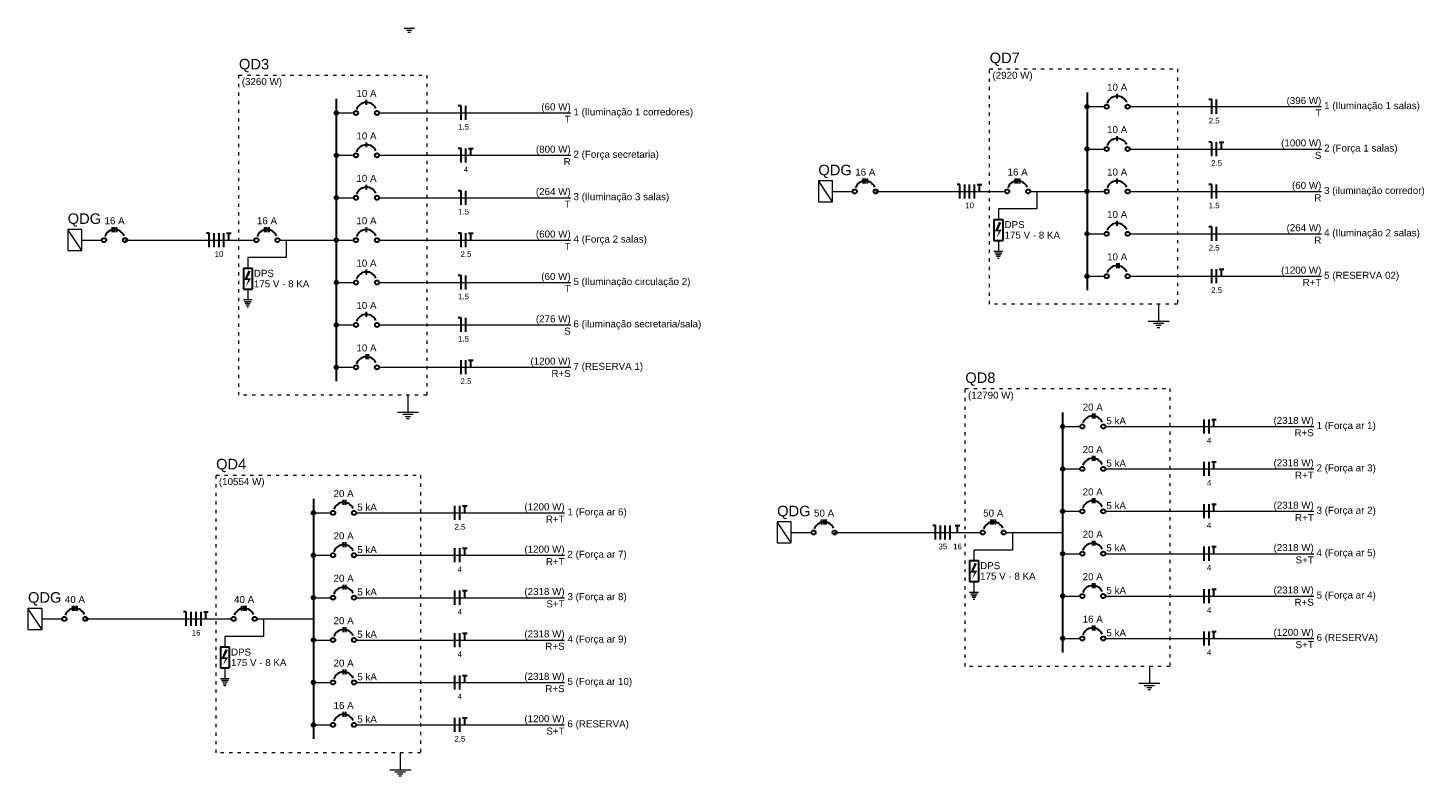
# Model space of a CAD drawing. Header units: metres. Extents: x -81 to 1042, y -541 to 334.
# Tile 51 of 130: x 359 to 401, y 60 to 82. Entities that reach past the tile are written whole.
import ezdxf

# ---------------------------------------------------------------- set-up
doc = ezdxf.new("R2010")
doc.units = ezdxf.units.M
doc.linetypes.add('DOT2', pattern=[3.175, 0, -3.175])
for name, color, linetype, lineweight in [('DI-Barramento', 6, 'Continuous', 30), ('DI-Disjuntor', 1, 'Continuous', 30), ('DI-Fios', 3, 'Continuous', 30), ('DI-Linhas do diagrama', 9, 'Continuous', 20), ('DI-Pontilhado', 7, 'Continuous', 20), ('DI-Textos do diagrama', 7, 'Continuous', 20), ('DI-Título do diagrama', 3, 'Continuous', 30)]:
    doc.layers.add(name, color=color, linetype=linetype, lineweight=lineweight)
doc.styles.add('Arial', font='arial.ttf', dxfattribs={"height": 0.025})

msp = doc.modelspace()

# ---------------------------------------------------------------- hatches: boundary and pattern name
at = {"layer": 'DI-Textos do diagrama', "linetype": 'Continuous'}
for points in [[(388.11, 76.375), (388.184, 76.344), (388.078, 76.134), (388.194, 76.134), (388.036, 75.88), (388.11, 76.083), (387.988, 76.083), (388.11, 76.375)], [(365.415, 74.904), (365.489, 74.872), (365.383, 74.662), (365.5, 74.662), (365.341, 74.408), (365.415, 74.612), (365.293, 74.612), (365.415, 74.904)], [(387.372, 66.066), (387.446, 66.035), (387.34, 65.825), (387.457, 65.825), (387.298, 65.571), (387.372, 65.774), (387.25, 65.774), (387.372, 66.066)], [(364.723, 63.455), (364.798, 63.424), (364.692, 63.214), (364.808, 63.214), (364.649, 62.96), (364.723, 63.163), (364.602, 63.163), (364.723, 63.455)]]:
    msp.add_hatch(color=256, dxfattribs=at).paths.add_polyline_path(points)

# ---------------------------------------------------------------- linework, layer by layer
at = {"layer": 'DI-Barramento', "linetype": 'Continuous'}
for p, q in [((368.078, 80.089), (368.078, 71.553)), ((390.773, 80.279), (390.773, 74.306)), ((390.036, 70.611), (390.036, 63.356)), ((367.387, 68), (367.387, 60.745))]:
    msp.add_line(p, q, dxfattribs=at)
at = {"layer": 'DI-Disjuntor', "linetype": 'Continuous'}
for p, q in [((368.989, 79.909), (368.989, 80.057)), ((391.684, 80.099), (391.684, 80.247)), ((368.989, 78.627), (368.989, 78.776)), ((391.684, 78.817), (391.684, 78.966)), ((368.989, 77.346), (368.989, 77.494)), ((384.006, 77.536), (384.006, 77.684)), ((384.07, 77.536), (384.07, 77.684)), ((384.133, 77.536), (384.133, 77.684)), ((388.613, 77.536), (388.613, 77.684)), ((388.676, 77.536), (388.676, 77.684)), ((388.74, 77.536), (388.74, 77.684)), ((391.684, 77.536), (391.684, 77.684)), ((361.311, 76.064), (361.311, 76.213)), ((361.375, 76.064), (361.375, 76.213)), ((361.438, 76.064), (361.438, 76.213)), ((365.918, 76.064), (365.918, 76.213)), ((365.981, 76.064), (365.981, 76.213)), ((366.045, 76.064), (366.045, 76.213)), ((368.989, 76.064), (368.989, 76.213)), ((387.961, 76.445), (388.226, 76.445)), ((387.961, 76.445), (387.961, 75.81)), ((388.226, 76.445), (388.226, 75.81)), ((391.684, 76.255), (391.684, 76.403)), ((387.961, 75.81), (388.226, 75.81)), ((365.267, 74.974), (365.531, 74.974)), ((365.267, 74.974), (365.267, 74.338)), ((365.531, 74.974), (365.531, 74.338)), ((368.989, 74.783), (368.989, 74.931)), ((391.684, 74.973), (391.684, 75.121)), ((391.747, 74.973), (391.747, 75.121)), ((365.267, 74.338), (365.531, 74.338)), ((368.989, 73.502), (368.989, 73.65)), ((368.989, 72.22), (368.989, 72.369)), ((369.053, 72.22), (369.053, 72.369)), ((390.946, 70.431), (390.946, 70.579)), ((391.01, 70.431), (391.01, 70.579)), ((390.946, 69.149), (390.946, 69.297)), ((391.01, 69.149), (391.01, 69.297)), ((368.298, 67.82), (368.298, 67.968)), ((368.361, 67.82), (368.361, 67.968)), ((390.946, 67.868), (390.946, 68.016)), ((391.01, 67.868), (391.01, 68.016)), ((382.76, 67.227), (382.76, 67.375)), ((382.824, 67.227), (382.824, 67.375)), ((382.887, 67.227), (382.887, 67.375)), ((387.875, 67.227), (387.875, 67.375)), ((387.939, 67.227), (387.939, 67.375)), ((388.002, 67.227), (388.002, 67.375)), ((368.298, 66.538), (368.298, 66.686)), ((368.361, 66.538), (368.361, 66.686)), ((390.946, 66.586), (390.946, 66.735)), ((391.01, 66.586), (391.01, 66.735)), ((387.224, 66.136), (387.489, 66.136)), ((387.224, 66.136), (387.224, 65.501)), ((387.489, 66.136), (387.489, 65.501)), ((368.298, 65.257), (368.298, 65.405)), ((368.361, 65.257), (368.361, 65.405)), ((387.224, 65.501), (387.489, 65.501)), ((390.946, 65.305), (390.946, 65.453)), ((391.01, 65.305), (391.01, 65.453)), ((360.112, 64.616), (360.112, 64.764)), ((360.175, 64.616), (360.175, 64.764)), ((360.239, 64.616), (360.239, 64.764)), ((365.226, 64.616), (365.226, 64.764)), ((365.29, 64.616), (365.29, 64.764)), ((365.354, 64.616), (365.354, 64.764)), ((368.298, 63.975), (368.298, 64.124)), ((368.361, 63.975), (368.361, 64.124)), ((390.946, 64.024), (390.946, 64.172)), ((391.01, 64.024), (391.01, 64.172)), ((364.575, 63.525), (364.84, 63.525)), ((364.575, 63.525), (364.575, 62.89)), ((364.84, 63.525), (364.84, 62.89)), ((364.575, 62.89), (364.84, 62.89)), ((368.298, 62.694), (368.298, 62.842)), ((368.361, 62.694), (368.361, 62.842)), ((368.298, 61.413), (368.298, 61.561)), ((368.361, 61.413), (368.361, 61.561))]:
    msp.add_line(p, q, dxfattribs=at)
for centre in [(368.671, 79.665), (369.307, 79.665), (391.366, 79.855), (392.002, 79.855), (368.671, 78.384), (369.307, 78.384), (391.366, 78.574), (392.002, 78.574), (368.671, 77.102), (369.307, 77.102), (383.752, 77.292), (384.387, 77.292), (388.359, 77.292), (388.994, 77.292), (391.366, 77.292), (392.002, 77.292), (361.057, 75.821), (361.693, 75.821), (365.664, 75.821), (366.299, 75.821), (368.671, 75.821), (369.307, 75.821), (391.366, 76.011), (392.002, 76.011), (368.671, 74.54), (369.307, 74.54), (391.366, 74.73), (392.002, 74.73), (368.671, 73.258), (369.307, 73.258), (368.671, 71.977), (369.307, 71.977), (390.629, 70.187), (391.264, 70.187), (390.629, 68.906), (391.264, 68.906), (367.98, 67.576), (368.615, 67.576), (390.629, 67.624), (391.264, 67.624), (382.506, 66.983), (383.142, 66.983), (387.621, 66.983), (388.256, 66.983), (367.98, 66.295), (368.615, 66.295), (390.629, 66.343), (391.264, 66.343), (367.98, 65.013), (368.615, 65.013), (390.629, 65.061), (391.264, 65.061), (359.857, 64.373), (360.493, 64.373), (364.972, 64.373), (365.608, 64.373), (367.98, 63.732), (368.615, 63.732), (390.629, 63.78), (391.264, 63.78), (367.98, 62.45), (368.615, 62.45), (367.98, 61.169), (368.615, 61.169)]:
    msp.add_circle(centre, 0.0635, dxfattribs=at)
for centre in [(391.684, 79.855), (368.989, 79.665), (391.684, 78.574), (368.989, 78.384), (384.07, 77.292), (388.676, 77.292), (391.684, 77.292), (368.989, 77.102), (391.684, 76.011), (361.375, 75.821), (365.981, 75.821), (368.989, 75.821), (391.684, 74.73), (368.989, 74.54), (368.989, 73.258), (368.989, 71.977), (390.946, 70.187), (390.946, 68.906), (368.298, 67.576), (390.946, 67.624), (382.824, 66.983), (387.939, 66.983), (368.298, 66.295), (390.946, 66.343), (368.298, 65.013), (390.946, 65.061), (360.175, 64.373), (365.29, 64.373), (368.298, 63.732), (390.946, 63.78), (368.298, 62.45), (368.298, 61.169)]:
    msp.add_arc(centre, 0.318, 25, 160, dxfattribs=at)
at = {"layer": 'DI-Fios', "linetype": 'Continuous'}
for p, q in [((394.543, 80.067), (394.458, 80.067)), ((394.543, 79.643), (394.543, 80.067)), ((394.691, 79.643), (394.691, 80.067)), ((371.848, 79.877), (371.764, 79.877)), ((371.848, 79.453), (371.848, 79.877)), ((371.997, 79.453), (371.997, 79.877)), ((394.543, 78.786), (394.458, 78.786)), ((394.543, 78.362), (394.543, 78.786)), ((394.691, 78.362), (394.691, 78.786)), ((394.772, 78.786), (394.907, 78.786)), ((394.84, 78.574), (394.84, 78.786)), ((371.848, 78.595), (371.764, 78.595)), ((371.848, 78.172), (371.848, 78.595)), ((371.997, 78.172), (371.997, 78.595)), ((372.077, 78.595), (372.213, 78.595)), ((372.145, 78.384), (372.145, 78.595)), ((386.929, 77.504), (386.844, 77.504)), ((386.929, 77.081), (386.929, 77.504)), ((387.077, 77.081), (387.077, 77.504)), ((387.225, 77.081), (387.225, 77.504)), ((387.374, 77.081), (387.374, 77.504)), ((387.454, 77.504), (387.59, 77.504)), ((387.522, 77.292), (387.522, 77.504)), ((394.543, 77.504), (394.458, 77.504)), ((394.543, 77.081), (394.543, 77.504)), ((394.691, 77.081), (394.691, 77.504)), ((371.848, 77.314), (371.764, 77.314)), ((371.848, 76.89), (371.848, 77.314)), ((371.997, 76.89), (371.997, 77.314)), ((394.543, 76.223), (394.458, 76.223)), ((394.543, 75.799), (394.543, 76.223)), ((394.691, 75.799), (394.691, 76.223)), ((364.234, 76.033), (364.149, 76.033)), ((364.234, 75.609), (364.234, 76.033)), ((364.382, 75.609), (364.382, 76.033)), ((364.531, 75.609), (364.531, 76.033)), ((364.679, 75.609), (364.679, 76.033)), ((364.759, 76.033), (364.895, 76.033)), ((364.827, 75.821), (364.827, 76.033)), ((371.848, 76.033), (371.764, 76.033)), ((371.848, 75.609), (371.848, 76.033)), ((371.997, 75.609), (371.997, 76.033)), ((372.077, 76.033), (372.213, 76.033)), ((372.145, 75.821), (372.145, 76.033)), ((394.543, 74.518), (394.543, 74.941)), ((394.691, 74.518), (394.691, 74.941)), ((394.772, 74.941), (394.907, 74.941)), ((394.84, 74.73), (394.84, 74.941)), ((371.848, 74.751), (371.764, 74.751)), ((371.848, 74.328), (371.848, 74.751)), ((371.997, 74.328), (371.997, 74.751)), ((371.848, 73.47), (371.764, 73.47)), ((371.848, 73.046), (371.848, 73.47)), ((371.997, 73.046), (371.997, 73.47)), ((371.848, 71.765), (371.848, 72.189)), ((371.997, 71.765), (371.997, 72.189)), ((372.077, 72.189), (372.213, 72.189)), ((372.145, 71.977), (372.145, 72.189)), ((394.314, 69.975), (394.314, 70.399)), ((394.462, 69.975), (394.462, 70.399)), ((394.543, 70.399), (394.678, 70.399)), ((394.61, 70.187), (394.61, 70.399)), ((394.314, 68.694), (394.314, 69.117)), ((394.462, 68.694), (394.462, 69.117)), ((394.543, 69.117), (394.678, 69.117)), ((394.61, 68.906), (394.61, 69.117)), ((371.665, 67.364), (371.665, 67.788)), ((371.813, 67.364), (371.813, 67.788)), ((371.894, 67.788), (372.029, 67.788)), ((371.962, 67.576), (371.962, 67.788)), ((394.314, 67.412), (394.314, 67.836)), ((394.462, 67.412), (394.462, 67.836)), ((394.543, 67.836), (394.678, 67.836)), ((394.61, 67.624), (394.61, 67.836)), ((386.191, 67.195), (386.107, 67.195)), ((386.191, 66.772), (386.191, 67.195)), ((386.34, 66.772), (386.34, 67.195)), ((386.488, 66.772), (386.488, 67.195)), ((386.636, 66.772), (386.636, 67.195)), ((386.791, 67.195), (386.926, 67.195)), ((386.859, 66.983), (386.859, 67.195)), ((371.665, 66.083), (371.665, 66.506)), ((371.813, 66.083), (371.813, 66.506)), ((371.894, 66.506), (372.029, 66.506)), ((371.962, 66.295), (371.962, 66.506)), ((394.314, 66.131), (394.314, 66.555)), ((394.462, 66.131), (394.462, 66.555)), ((394.543, 66.555), (394.678, 66.555)), ((394.61, 66.343), (394.61, 66.555)), ((371.665, 64.801), (371.665, 65.225)), ((371.813, 64.801), (371.813, 65.225)), ((371.894, 65.225), (372.029, 65.225)), ((371.962, 65.013), (371.962, 65.225)), ((394.314, 64.85), (394.314, 65.273)), ((394.462, 64.85), (394.462, 65.273)), ((394.543, 65.273), (394.678, 65.273)), ((394.61, 65.061), (394.61, 65.273)), ((363.543, 64.584), (363.458, 64.584)), ((363.543, 64.161), (363.543, 64.584)), ((363.691, 64.161), (363.691, 64.584)), ((363.839, 64.161), (363.839, 64.584)), ((363.987, 64.161), (363.987, 64.584)), ((364.068, 64.584), (364.203, 64.584)), ((364.136, 64.373), (364.136, 64.584)), ((371.665, 63.52), (371.665, 63.944)), ((371.813, 63.52), (371.813, 63.944)), ((371.894, 63.944), (372.029, 63.944)), ((371.962, 63.732), (371.962, 63.944)), ((394.314, 63.568), (394.314, 63.992)), ((394.462, 63.568), (394.462, 63.992)), ((394.543, 63.992), (394.678, 63.992)), ((394.61, 63.78), (394.61, 63.992)), ((371.665, 62.239), (371.665, 62.662)), ((371.813, 62.239), (371.813, 62.662)), ((371.894, 62.662), (372.029, 62.662)), ((371.962, 62.45), (371.962, 62.662)), ((371.665, 60.957), (371.665, 61.381)), ((371.813, 60.957), (371.813, 61.381)), ((371.894, 61.381), (372.029, 61.381)), ((371.962, 61.169), (371.962, 61.381))]:
    msp.add_line(p, q, dxfattribs=at)
at = {"layer": 'DI-Linhas do diagrama', "linetype": 'Continuous'}
for p, q in [((368.142, 79.665), (368.608, 79.665)), ((369.37, 79.665), (375.163, 79.665)), ((390.837, 79.855), (391.303, 79.855)), ((392.065, 79.855), (397.858, 79.855)), ((368.142, 78.384), (368.608, 78.384)), ((369.37, 78.384), (375.163, 78.384)), ((390.837, 78.574), (391.303, 78.574)), ((392.065, 78.574), (397.858, 78.574)), ((383.074, 77.61), (382.651, 77.61)), ((382.651, 77.61), (382.651, 76.975)), ((383.074, 76.975), (382.651, 77.61)), ((383.074, 76.975), (383.074, 77.61)), ((368.142, 77.102), (368.608, 77.102)), ((369.37, 77.102), (375.163, 77.102)), ((383.074, 77.292), (383.688, 77.292)), ((384.387, 77.292), (388.295, 77.292)), ((389.058, 77.292), (389.523, 77.292)), ((389.259, 77.292), (389.259, 76.763)), ((389.523, 77.292), (390.773, 77.292)), ((390.837, 77.292), (391.303, 77.292)), ((392.065, 77.292), (397.858, 77.292)), ((382.651, 76.975), (383.074, 76.975)), ((389.259, 76.763), (388.094, 76.763)), ((388.094, 76.763), (388.094, 76.445)), ((360.379, 76.139), (359.956, 76.139)), ((359.956, 76.139), (359.956, 75.503)), ((360.379, 75.503), (359.956, 76.139)), ((360.379, 75.503), (360.379, 76.139)), ((360.379, 75.821), (360.994, 75.821)), ((361.693, 75.821), (365.6, 75.821)), ((366.363, 75.821), (366.829, 75.821)), ((366.564, 75.821), (366.564, 75.291)), ((366.829, 75.821), (368.078, 75.821)), ((368.142, 75.821), (368.608, 75.821)), ((369.37, 75.821), (375.163, 75.821)), ((388.094, 75.81), (388.094, 75.492)), ((390.837, 76.011), (391.303, 76.011)), ((392.065, 76.011), (397.858, 76.011)), ((359.956, 75.503), (360.379, 75.503)), ((387.961, 75.492), (388.226, 75.492)), ((387.988, 75.439), (388.2, 75.439)), ((388.014, 75.386), (388.173, 75.386)), ((366.564, 75.291), (365.399, 75.291)), ((365.399, 75.291), (365.399, 74.974)), ((388.041, 75.333), (388.147, 75.333)), ((388.067, 75.28), (388.12, 75.28)), ((368.142, 74.54), (368.608, 74.54)), ((369.37, 74.54), (375.163, 74.54)), ((390.837, 74.73), (391.303, 74.73)), ((392.065, 74.73), (397.858, 74.73)), ((365.399, 74.338), (365.399, 74.021)), ((365.267, 74.021), (365.531, 74.021)), ((365.293, 73.968), (365.505, 73.968)), ((365.32, 73.915), (365.478, 73.915)), ((365.346, 73.862), (365.452, 73.862)), ((365.373, 73.809), (365.425, 73.809)), ((368.142, 73.258), (368.608, 73.258)), ((369.37, 73.258), (375.163, 73.258)), ((368.142, 71.977), (368.608, 71.977)), ((369.37, 71.977), (375.163, 71.977)), ((390.099, 70.187), (390.565, 70.187)), ((391.328, 70.187), (397.629, 70.187)), ((390.099, 68.906), (390.565, 68.906)), ((391.328, 68.906), (397.629, 68.906)), ((367.45, 67.576), (367.916, 67.576)), ((368.679, 67.576), (374.98, 67.576)), ((381.828, 67.301), (381.405, 67.301)), ((381.405, 67.301), (381.405, 66.666)), ((381.828, 66.666), (381.405, 67.301)), ((381.828, 66.666), (381.828, 67.301)), ((390.099, 67.624), (390.565, 67.624)), ((391.328, 67.624), (397.629, 67.624)), ((381.828, 66.983), (382.443, 66.983)), ((383.141, 66.983), (387.558, 66.983)), ((388.32, 66.983), (388.786, 66.983)), ((388.521, 66.983), (388.521, 66.454)), ((388.786, 66.983), (390.036, 66.983)), ((381.405, 66.666), (381.828, 66.666)), ((388.521, 66.454), (387.356, 66.454)), ((387.356, 66.454), (387.356, 66.136)), ((367.45, 66.295), (367.916, 66.295)), ((368.679, 66.295), (374.98, 66.295)), ((390.099, 66.343), (390.565, 66.343)), ((391.328, 66.343), (397.629, 66.343)), ((387.224, 65.183), (387.489, 65.183)), ((387.356, 65.501), (387.356, 65.183)), ((367.45, 65.013), (367.916, 65.013)), ((368.679, 65.013), (374.98, 65.013)), ((387.25, 65.13), (387.462, 65.13)), ((387.277, 65.077), (387.436, 65.077)), ((387.303, 65.024), (387.409, 65.024)), ((387.33, 64.971), (387.383, 64.971)), ((390.099, 65.061), (390.565, 65.061)), ((391.328, 65.061), (397.629, 65.061)), ((359.18, 64.69), (358.756, 64.69)), ((358.756, 64.69), (358.756, 64.055)), ((359.18, 64.055), (358.756, 64.69)), ((359.18, 64.055), (359.18, 64.69)), ((359.18, 64.373), (359.794, 64.373)), ((360.493, 64.373), (364.909, 64.373)), ((365.671, 64.373), (366.137, 64.373)), ((365.872, 64.373), (365.872, 63.843)), ((366.137, 64.373), (367.387, 64.373)), ((358.756, 64.055), (359.18, 64.055)), ((365.872, 63.843), (364.708, 63.843)), ((364.708, 63.843), (364.708, 63.525)), ((367.45, 63.732), (367.916, 63.732)), ((368.679, 63.732), (374.98, 63.732)), ((390.099, 63.78), (390.565, 63.78)), ((391.328, 63.78), (397.629, 63.78)), ((364.708, 62.89), (364.708, 62.572)), ((364.575, 62.572), (364.84, 62.572)), ((364.602, 62.519), (364.813, 62.519)), ((364.628, 62.466), (364.787, 62.466)), ((364.655, 62.413), (364.761, 62.413)), ((364.681, 62.36), (364.734, 62.36)), ((367.45, 62.45), (367.916, 62.45)), ((368.679, 62.45), (374.98, 62.45)), ((367.45, 61.169), (367.916, 61.169)), ((368.679, 61.169), (374.98, 61.169))]:
    msp.add_line(p, q, dxfattribs=at)
at = {"layer": 'DI-Linhas do diagrama', "linetype": 'Continuous', "const_width": 0.0635}
for points in [[(368.11, 79.665, 1), (368.047, 79.665, 1)], [(390.805, 79.855, 1), (390.742, 79.855, 1)], [(368.11, 78.384, 1), (368.047, 78.384, 1)], [(390.805, 78.574, 1), (390.742, 78.574, 1)], [(368.11, 77.102, 1), (368.047, 77.102, 1)], [(390.805, 77.292, 1), (390.742, 77.292, 1)], [(368.11, 75.821, 1), (368.047, 75.821, 1)], [(390.805, 76.011, 1), (390.742, 76.011, 1)], [(368.11, 74.54, 1), (368.047, 74.54, 1)], [(390.805, 74.73, 1), (390.742, 74.73, 1)], [(368.11, 73.258, 1), (368.047, 73.258, 1)], [(368.11, 71.977, 1), (368.047, 71.977, 1)], [(390.068, 70.187, 1), (390.005, 70.187, 1)], [(390.068, 68.906, 1), (390.005, 68.906, 1)], [(367.419, 67.576, 1), (367.356, 67.576, 1)], [(390.068, 67.624, 1), (390.005, 67.624, 1)], [(367.419, 66.295, 1), (367.356, 66.295, 1)], [(390.068, 66.343, 1), (390.005, 66.343, 1)], [(367.419, 65.013, 1), (367.356, 65.013, 1)], [(390.068, 65.061, 1), (390.005, 65.061, 1)], [(367.419, 63.732, 1), (367.356, 63.732, 1)], [(390.068, 63.78, 1), (390.005, 63.78, 1)], [(367.419, 62.45, 1), (367.356, 62.45, 1)], [(367.419, 61.169, 1), (367.356, 61.169, 1)]]:
    msp.add_lwpolyline(points, format="xyb", close=True, dxfattribs=at)
at = {"layer": 'DI-Linhas do diagrama', "linetype": 'Continuous'}
for centre in [(368.078, 79.665), (390.773, 79.855), (368.078, 78.384), (390.773, 78.574), (368.078, 77.102), (390.773, 77.292), (368.078, 75.821), (390.773, 76.011), (368.078, 74.54), (390.773, 74.73), (368.078, 73.258), (368.078, 71.977), (390.036, 70.187), (390.036, 68.906), (367.387, 67.576), (390.036, 67.624), (367.387, 66.295), (390.036, 66.343), (367.387, 65.013), (390.036, 65.061), (367.387, 63.732), (390.036, 63.78), (367.387, 62.45), (367.387, 61.169)]:
    msp.add_circle(centre, 0.0635, dxfattribs=at)
at = {"layer": 'DI-Pontilhado', "linetype": 'DOT2', "ltscale": 0.05}
for points in [[(387.829, 73.882), (387.829, 80.999), (393.505, 80.999), (393.505, 73.882), (387.829, 73.882)], [(365.134, 71.13), (365.134, 80.809), (370.81, 80.809), (370.81, 71.13), (365.134, 71.13)], [(387.092, 62.933), (387.092, 71.331), (393.276, 71.331), (393.276, 62.933), (387.092, 62.933)], [(364.443, 60.322), (364.443, 68.72), (370.627, 68.72), (370.627, 60.322), (364.443, 60.322)]]:
    msp.add_lwpolyline(points, close=True, dxfattribs=at)
at = {"layer": 'DI-Textos do diagrama', "linetype": 'Continuous'}
for p, q in [((370.124, 82.232), (370.442, 82.232)), ((370.204, 82.169), (370.363, 82.169)), ((370.243, 82.105), (370.323, 82.105)), ((392.938, 73.882), (392.938, 73.374)), ((392.62, 73.374), (393.255, 73.374)), ((392.779, 73.311), (393.097, 73.311)), ((392.858, 73.247), (393.017, 73.247)), ((392.898, 73.183), (392.977, 73.183)), ((370.243, 71.13), (370.243, 70.621)), ((369.925, 70.621), (370.561, 70.621)), ((370.084, 70.558), (370.402, 70.558)), ((370.163, 70.494), (370.322, 70.494)), ((370.203, 70.431), (370.283, 70.431)), ((392.658, 62.933), (392.658, 62.424)), ((392.34, 62.424), (392.975, 62.424)), ((392.499, 62.361), (392.816, 62.361)), ((392.578, 62.297), (392.737, 62.297)), ((392.618, 62.234), (392.697, 62.234)), ((370.009, 60.322), (370.009, 59.814)), ((369.691, 59.814), (370.327, 59.814)), ((369.85, 59.75), (370.168, 59.75)), ((369.93, 59.686), (370.088, 59.686)), ((369.969, 59.623), (370.049, 59.623))]:
    msp.add_line(p, q, dxfattribs=at)

# ---------------------------------------------------------------- texts
at = {"layer": 'DI-Linhas do diagrama', "char_height": 0.2118, "attachment_point": 7, "line_spacing_factor": 0.798, "style": 'Arial'}
for s, insert, width in [('DPS', (388.279, 76.181), 0.76248), ('175 V - 8 KA', (388.279, 75.863), 3.04992), ('DPS', (365.584, 74.709), 0.76248), ('175 V - 8 KA', (365.584, 74.391), 3.04992), ('DPS', (387.542, 65.872), 0.76248), ('175 V - 8 KA', (387.542, 65.554), 3.04992), ('DPS', (364.893, 63.261), 0.76248), ('175 V - 8 KA', (364.893, 62.943), 3.04992)]:
    msp.add_mtext(s, dxfattribs=dict(at, insert=insert, width=width))
at = {"layer": 'DI-Textos do diagrama', "line_spacing_factor": 0.798, "style": 'Arial'}
for s, insert, char_height, width, attachment_point in [('(2920 W)', (387.914, 80.633), 0.2118, 2.03328, 7), ('(3260 W)', (365.219, 80.442), 0.2118, 2.03328, 7), ('10 A', (368.989, 80.142), 0.2118, 1.01664, 8), ('10 A', (391.684, 80.332), 0.2118, 1.01664, 8), ('(396 W)', (397.858, 79.87), 0.2118, 1.77912, 9), ('1 (Iluminação 1 salas)', (397.942, 79.715), 0.2118, 5.59152, 7), ('(60 W)', (375.163, 79.68), 0.2118, 1.52496, 9), ('T', (375.163, 79.369), 0.212, 0.25416, 9), ('1 (Iluminação 1 corredores)', (375.248, 79.525), 0.2118, 6.86232, 7), ('T', (397.858, 79.559), 0.212, 0.25416, 9), ('1.5', (371.922, 79.157), 0.1694, 0.60998, 8), ('10 A', (391.684, 79.051), 0.2118, 1.01664, 8), ('2.5', (394.617, 79.347), 0.1694, 0.60998, 8), ('10 A', (368.989, 78.86), 0.2118, 1.01664, 8), ('(1000 W)', (397.858, 78.589), 0.2118, 2.03328, 9), ('2 (Força 1 salas)', (397.942, 78.433), 0.2118, 4.32072, 7), ('(800 W)', (375.163, 78.399), 0.2118, 1.77912, 9), ('R', (375.163, 78.087), 0.212, 0.25416, 9), ('2 (Força secretaria)', (375.248, 78.243), 0.2118, 5.0832, 7), ('S', (397.858, 78.277), 0.212, 0.25416, 9), ('4', (371.997, 77.875), 0.169, 0.20333, 8), ('16 A', (384.07, 77.769), 0.2118, 1.01664, 8), ('16 A', (388.676, 77.769), 0.2118, 1.01664, 8), ('10 A', (391.684, 77.769), 0.2118, 1.01664, 8), ('2.5', (394.691, 78.066), 0.1694, 0.60998, 8), ('10 A', (368.989, 77.579), 0.2118, 1.01664, 8), ('(60 W)', (397.858, 77.307), 0.2118, 1.52496, 9), ('(264 W)', (375.163, 77.117), 0.2118, 1.77912, 9), ('T', (375.163, 76.806), 0.212, 0.25416, 9), ('3 (Iluminação 3 salas)', (375.248, 76.962), 0.2118, 5.59152, 7), ('R', (397.858, 76.996), 0.212, 0.25416, 9), ('3 (iluminação corredor)', (397.942, 77.152), 0.2118, 5.84568, 7), ('1.5', (371.922, 76.594), 0.1694, 0.60998, 8), ('10', (387.225, 76.784), 0.1694, 0.40666, 8), ('10 A', (391.684, 76.488), 0.2118, 1.01664, 8), ('1.5', (394.617, 76.784), 0.1694, 0.60998, 8), ('16 A', (361.375, 76.298), 0.2118, 1.01664, 8), ('16 A', (365.981, 76.298), 0.2118, 1.01664, 8), ('10 A', (368.989, 76.298), 0.2118, 1.01664, 8), ('(264 W)', (397.858, 76.026), 0.2118, 1.77912, 9), ('(600 W)', (375.163, 75.836), 0.2118, 1.77912, 9), ('T', (375.163, 75.525), 0.212, 0.25416, 9), ('4 (Força 2 salas)', (375.248, 75.681), 0.2118, 4.32072, 7), ('R', (397.858, 75.715), 0.212, 0.25416, 9), ('4 (Iluminação 2 salas)', (397.942, 75.871), 0.2118, 5.59152, 7), ('10', (364.531, 75.313), 0.1694, 0.40666, 8), ('2.5', (371.997, 75.313), 0.1694, 0.60998, 8), ('10 A', (391.684, 75.206), 0.2118, 1.01664, 8), ('2.5', (394.617, 75.503), 0.1694, 0.60998, 8), ('10 A', (368.989, 75.016), 0.2118, 1.01664, 8), ('(1200 W)', (397.858, 74.745), 0.2118, 2.03328, 9), ('(60 W)', (375.163, 74.554), 0.2118, 1.52496, 9), ('T', (375.163, 74.243), 0.212, 0.25416, 9), ('5 (Iluminação circulação 2)', (375.248, 74.399), 0.2118, 6.86232, 7), ('R+T', (397.858, 74.433), 0.2118, 0.76248, 9), ('5 (RESERVA 02)', (397.942, 74.589), 0.2118, 3.55824, 7), ('1.5', (371.922, 74.031), 0.1694, 0.60998, 8), ('2.5', (394.691, 74.221), 0.1694, 0.60998, 8), ('10 A', (368.989, 73.735), 0.2118, 1.01664, 8), ('(276 W)', (375.163, 73.273), 0.2118, 1.77912, 9), ('S', (375.163, 72.962), 0.212, 0.25416, 9), ('6 (iluminação secretaria/sala)', (375.248, 73.118), 0.2118, 7.6248, 7), ('1.5', (371.922, 72.75), 0.1694, 0.60998, 8), ('10 A', (368.989, 72.453), 0.2118, 1.01664, 8), ('(1200 W)', (375.163, 71.992), 0.2118, 2.03328, 9), ('R+S', (375.163, 71.68), 0.2118, 0.76248, 9), ('7 (RESERVA 1)', (375.248, 71.836), 0.2118, 3.30408, 7), ('2.5', (371.997, 71.469), 0.1694, 0.60998, 8), ('(12790 W)', (387.176, 70.964), 0.2118, 2.28744, 7), ('20 A', (390.946, 70.664), 0.2118, 1.01664, 8), ('5 kA', (391.359, 70.251), 0.2118, 1.01664, 7), ('(2318 W)', (397.629, 70.202), 0.2118, 2.03328, 9), ('1 (Força ar 1)', (397.713, 70.047), 0.2118, 3.55824, 7), ('4', (394.462, 69.679), 0.169, 0.20333, 8), ('R+S', (397.629, 69.891), 0.2118, 0.76248, 9), ('20 A', (390.946, 69.382), 0.2118, 1.01664, 8), ('5 kA', (391.359, 68.969), 0.2118, 1.01664, 7), ('(2318 W)', (397.629, 68.92), 0.2118, 2.03328, 9), ('2 (Força ar 3)', (397.713, 68.765), 0.2118, 3.55824, 7), ('(10554 W)', (364.528, 68.353), 0.2118, 2.28744, 7), ('4', (394.462, 68.397), 0.169, 0.20333, 8), ('R+T', (397.629, 68.609), 0.2118, 0.76248, 9), ('20 A', (368.298, 68.053), 0.2118, 1.01664, 8), ('20 A', (390.946, 68.101), 0.2118, 1.01664, 8), ('5 kA', (368.711, 67.64), 0.2118, 1.01664, 7), ('(1200 W)', (374.98, 67.591), 0.2118, 2.03328, 9), ('1 (Força ar 6)', (375.065, 67.436), 0.2118, 3.55824, 7), ('50 A', (382.824, 67.46), 0.2118, 1.01664, 8), ('50 A', (387.939, 67.46), 0.2118, 1.01664, 8), ('5 kA', (391.359, 67.688), 0.2118, 1.01664, 7), ('(2318 W)', (397.629, 67.639), 0.2118, 2.03328, 9), ('3 (Força ar 2)', (397.713, 67.484), 0.2118, 3.55824, 7), ('R+T', (374.98, 67.28), 0.2118, 0.76248, 9), ('4', (394.462, 67.116), 0.169, 0.20333, 8), ('R+T', (397.629, 67.328), 0.2118, 0.76248, 9), ('20 A', (368.298, 66.771), 0.2118, 1.01664, 8), ('2.5', (371.813, 67.068), 0.1694, 0.60998, 8), ('20 A', (390.946, 66.82), 0.2118, 1.01664, 8), ('5 kA', (368.711, 66.358), 0.2118, 1.01664, 7), ('(1200 W)', (374.98, 66.31), 0.2118, 2.03328, 9), ('2 (Força ar 7)', (375.065, 66.154), 0.2118, 3.55824, 7), ('35', (386.414, 66.475), 0.1694, 0.40666, 8), ('16', (386.859, 66.475), 0.1694, 0.40666, 8), ('5 kA', (391.359, 66.407), 0.2118, 1.01664, 7), ('(2318 W)', (397.629, 66.358), 0.2118, 2.03328, 9), ('4 (Força ar 5)', (397.713, 66.202), 0.2118, 3.55824, 7), ('R+T', (374.98, 65.998), 0.2118, 0.76248, 9), ('4', (394.462, 65.835), 0.169, 0.20333, 8), ('S+T', (397.629, 66.046), 0.2118, 0.76248, 9), ('20 A', (368.298, 65.49), 0.2118, 1.01664, 8), ('4', (371.813, 65.786), 0.169, 0.20333, 8), ('20 A', (390.946, 65.538), 0.2118, 1.01664, 8), ('5 kA', (368.711, 65.077), 0.2118, 1.01664, 7), ('(2318 W)', (374.98, 65.028), 0.2118, 2.03328, 9), ('5 kA', (391.359, 65.125), 0.2118, 1.01664, 7), ('(2318 W)', (397.629, 65.076), 0.2118, 2.03328, 9), ('5 (Força ar 4)', (397.713, 64.921), 0.2118, 3.55824, 7), ('40 A', (360.175, 64.849), 0.2118, 1.01664, 8), ('40 A', (365.29, 64.849), 0.2118, 1.01664, 8), ('S+T', (374.98, 64.717), 0.2118, 0.76248, 9), ('3 (Força ar 8)', (375.065, 64.873), 0.2118, 3.55824, 7), ('4', (394.462, 64.553), 0.169, 0.20333, 8), ('R+S', (397.629, 64.765), 0.2118, 0.76248, 9), ('20 A', (368.298, 64.209), 0.2118, 1.01664, 8), ('4', (371.813, 64.505), 0.169, 0.20333, 8), ('16 A', (390.946, 64.257), 0.2118, 1.01664, 8), ('16', (363.839, 63.864), 0.1694, 0.40666, 8), ('5 kA', (368.711, 63.796), 0.2118, 1.01664, 7), ('(2318 W)', (374.98, 63.747), 0.2118, 2.03328, 9), ('5 kA', (391.359, 63.844), 0.2118, 1.01664, 7), ('(1200 W)', (397.629, 63.795), 0.2118, 2.03328, 9), ('6 (RESERVA)', (397.713, 63.64), 0.2118, 2.79576, 7), ('R+S', (374.98, 63.436), 0.2118, 0.76248, 9), ('4 (Força ar 9)', (375.065, 63.591), 0.2118, 3.55824, 7), ('4', (394.462, 63.272), 0.169, 0.20333, 8), ('S+T', (397.629, 63.484), 0.2118, 0.76248, 9), ('20 A', (368.298, 62.927), 0.2118, 1.01664, 8), ('4', (371.813, 63.224), 0.169, 0.20333, 8), ('5 kA', (368.711, 62.514), 0.2118, 1.01664, 7), ('(2318 W)', (374.98, 62.465), 0.2118, 2.03328, 9), ('R+S', (374.98, 62.154), 0.2118, 0.76248, 9), ('5 (Força ar 10)', (375.065, 62.31), 0.2118, 3.8124, 7), ('16 A', (368.298, 61.646), 0.2118, 1.01664, 8), ('4', (371.813, 61.942), 0.169, 0.20333, 8), ('5 kA', (368.711, 61.233), 0.2118, 1.01664, 7), ('(1200 W)', (374.98, 61.184), 0.2118, 2.03328, 9), ('S+T', (374.98, 60.873), 0.2118, 0.76248, 9), ('6 (RESERVA)', (375.065, 61.029), 0.2118, 2.79576, 7), ('2.5', (371.813, 60.661), 0.1694, 0.60998, 8)]:
    msp.add_mtext(s, dxfattribs=dict(at, insert=insert, char_height=char_height, width=width, attachment_point=attachment_point))
at = {"layer": 'DI-Título do diagrama', "char_height": 0.3177, "width": 1.14372, "attachment_point": 7, "line_spacing_factor": 0.798, "style": 'Arial'}
for s, insert in [('QD3', (365.134, 80.894)), ('QD7', (387.829, 81.084)), ('QDG', (382.651, 77.695)), ('QDG', (359.956, 76.224)), ('QD8', (387.092, 71.416)), ('QD4', (364.443, 68.805)), ('QDG', (381.405, 67.386)), ('QDG', (358.756, 64.775))]:
    msp.add_mtext(s, dxfattribs=dict(at, insert=insert))

doc.saveas('drawing.dxf')
